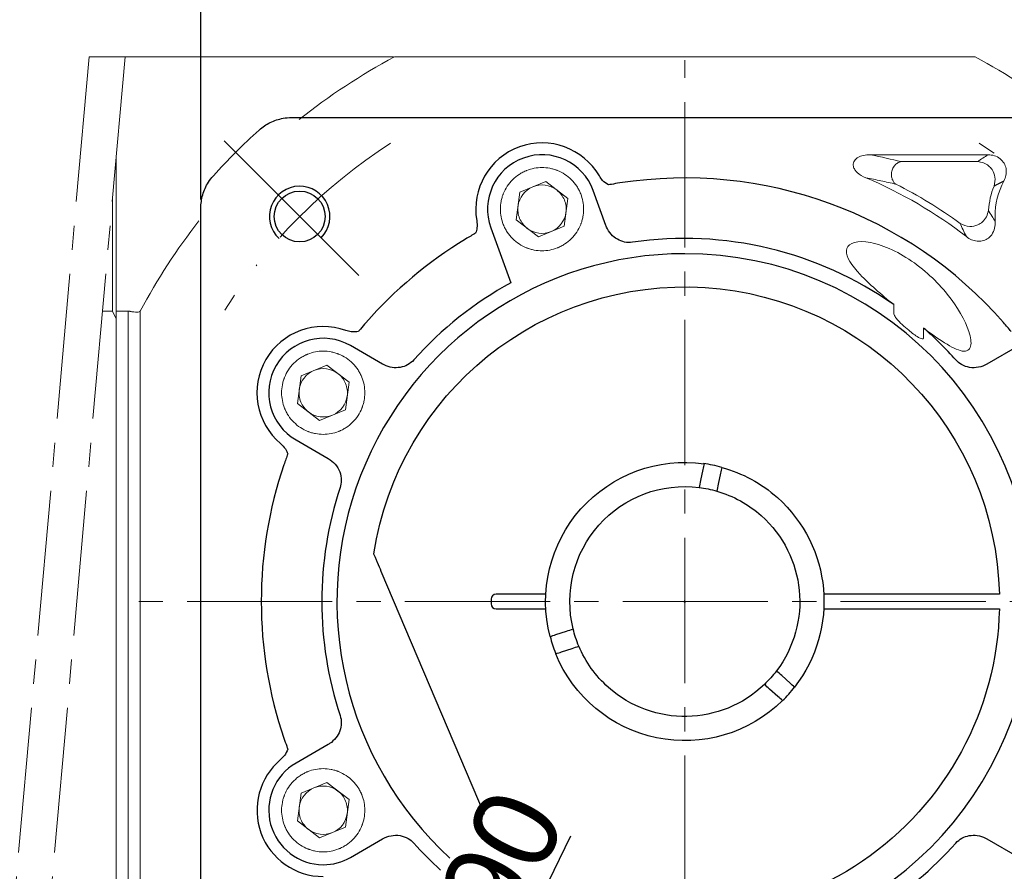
# Model space of a CAD drawing. Header units: millimetres. Extents: x 7856 to 8549, y -46 to 435.
# Tile 5 of 12: x 7926 to 8007, y 258 to 328. Entities that reach past the tile are written whole.
import ezdxf

# ---------------------------------------------------------------- set-up
doc = ezdxf.new("R2010")
doc.units = ezdxf.units.MM
doc.header["$PDSIZE"] = -5
doc.linetypes.add('ACAD_ISO10W100', pattern=[18, 12, -3, 0, -3])
doc.linetypes.add('点画线', pattern=[18, 12, -2, 2, -2])
doc.layers.get('0').update_dxf_attribs({"lineweight": 18})
doc.layers.get('Defpoints').update_dxf_attribs({"lineweight": 18})
for name, color, linetype, lineweight in [('7中心线层', 7, '点画线', 18), ('中心线层', 7, 'ACAD_ISO10W100', 0), ('尺寸线', 7, 'Continuous', 25), ('尺寸线层', 3, 'Continuous', 18), ('粗实线', 7, 'Continuous', 40)]:
    doc.layers.add(name, color=color, linetype=linetype, lineweight=lineweight)
doc.styles.add('工程字', font='txt')
doc.dimstyles.new('DIMSTYLE_17', dxfattribs={"dimtxt": 8, "dimasz": 12, "dimexe": 0.18, "dimexo": 0.0625, "dimgap": 0.09, "dimtad": 1, "dimtih": 1, "dimtoh": 1, "dimdec": 3, "dimdsep": 46, "dimtxsty": 'Standard', "dimblk": '_CAXARROW', "dimcen": 0.09, "dimdle": 24, "dimadec": 0, "dimazin": 0, "dimtfac": 0.7, "dimtdec": 3, "dimtofl": 0, "dimtmove": 0, "dimatfit": 3, "dimfxl": 1, "dimtolj": 1, "dimarcsym": 0})
doc.dimstyles.new('ISO-25', dxfattribs={"dimtxt": 7, "dimasz": 4, "dimexe": 1.25, "dimexo": 0.625, "dimtad": 1, "dimtxsty": '工程字', "dimcen": 2, "dimdle": 8, "dimadec": 0, "dimazin": 0, "dimtfac": 1, "dimtmove": 0, "dimatfit": 3, "dimfxl": 1, "dimarcsym": 0})

# ---------------------------------------------------------------- blocks, each defined once
blk = doc.blocks.new('*D41')
at = {"layer": 'Defpoints', "color": 0}
for p in [(8000.282, 320.854), (7960.897, 239.929)]:
    blk.add_point(p, dxfattribs=at)
at = {"layer": '尺寸线层', "color": 0, "lineweight": -2}
blk.add_line((7971.157, 261.01), (7962.648, 243.526), dxfattribs=at)
at = {"layer": '尺寸线层', "color": 0}
blk.add_solid([(7962.048, 243.817), (7963.247, 243.234), (7960.897, 239.929)], dxfattribs=at)
at = {"layer": '尺寸线层', "color": 0, "insert": (7964.069, 255.871), "char_height": 7, "attachment_point": 5, "rotation": 64.0489, "style": '工程字'}
blk.add_mtext('∅90', dxfattribs=at)
blk = doc.blocks.new('*D42')
at = {"layer": 'Defpoints', "color": 0}
for p in [(8018.655, 318.457), (8007.52, 307.322), (8036.115, 295.27), (7937.852, 280.391), (8025.328, 280.391)]:
    blk.add_point(p, dxfattribs=at)
at = {"layer": '尺寸线层', "color": 0, "lineweight": -2}
for p, q in [((8019.097, 318.899), (8022.121, 321.923)), ((8025.953, 280.391), (8039.324, 280.391))]:
    blk.add_line(p, q, dxfattribs=at)
blk.add_arc((7980.589, 280.391), 57.485, 3.98766, 41.01234, dxfattribs=at)
at = {"layer": '尺寸线层', "color": 0}
for points in [[(8024.453, 318.569), (8023.478, 317.659), (8021.237, 321.039)], [(8037.269, 284.366), (8038.601, 284.412), (8038.074, 280.391)]]:
    blk.add_solid(points, dxfattribs=at)
at = {"layer": '尺寸线层', "color": 0, "insert": (8037.509, 303.968), "char_height": 7, "attachment_point": 5, "rotation": 292.5, "style": '工程字'}
blk.add_mtext('45%%d', dxfattribs=at)
blk = doc.blocks.new('*D43')
at = {"layer": 'Defpoints', "color": 0}
for p in [(7937.852, 280.391), (8025.328, 280.391), (8007.52, 253.46), (8030.456, 251.601), (8018.655, 242.326)]:
    blk.add_point(p, dxfattribs=at)
at = {"layer": '尺寸线层', "color": 0, "lineweight": -2}
for p, q in [((8025.953, 280.391), (8039.421, 280.391)), ((8019.097, 241.884), (8022.19, 238.791))]:
    blk.add_line(p, q, dxfattribs=at)
blk.add_arc((7980.589, 280.391), 57.581, 318.98096, 356.01904, dxfattribs=at)
at = {"layer": '尺寸线层', "color": 0}
for points in [[(8038.698, 276.371), (8037.366, 276.417), (8038.171, 280.391)], [(8023.547, 243.055), (8024.522, 242.145), (8021.306, 239.675)]]:
    blk.add_solid(points, dxfattribs=at)
at = {"layer": '尺寸线层', "color": 0, "insert": (8029.977, 259.935), "char_height": 7, "attachment_point": 5, "rotation": 67.5, "style": '工程字'}
blk.add_mtext('45%%d', dxfattribs=at)
blk = doc.blocks.new('*D44')
at = {"layer": 'Defpoints', "color": 0}
for p in [(8020.589, 332.177), (7940.589, 312.984), (8020.589, 312.934)]:
    blk.add_point(p, dxfattribs=at)
at = {"layer": '尺寸线层', "color": 0, "lineweight": -2}
for p, q in [((7940.589, 313.609), (7940.589, 333.427)), ((8020.589, 313.559), (8020.589, 333.427)), ((7944.589, 332.177), (8016.589, 332.177))]:
    blk.add_line(p, q, dxfattribs=at)
at = {"layer": '尺寸线层', "color": 0}
for points in [[(7944.589, 332.844), (7944.589, 331.51), (7940.589, 332.177)], [(8016.589, 331.51), (8016.589, 332.844), (8020.589, 332.177)]]:
    blk.add_solid(points, dxfattribs=at)
at = {"layer": '尺寸线层', "color": 0, "insert": (7980.589, 336.302), "char_height": 7, "attachment_point": 5, "style": '工程字'}
blk.add_mtext('80', dxfattribs=at)
blk = doc.blocks.new('_CAXARROW')
blk.add_hatch(color=0).paths.add_polyline_path([(0, 0), (-1, 0.125), (-1, -0.125)], flags=0)
blk = doc.blocks.new('*D46')
at = {"layer": 'Defpoints', "color": 0}
for p in [(7944.784, 318.773), (8016.395, 242.01)]:
    blk.add_point(p, dxfattribs=at)
at = {"layer": '尺寸线层', "color": 0, "lineweight": -2}
for p, q in [((7980.499, 280.391), (7980.679, 280.391)), ((7980.589, 280.301), (7980.589, 280.481)), ((8030.657, 226.721), (8020.487, 237.622)), ((8050.741, 226.721), (8030.657, 226.721))]:
    blk.add_line(p, q, dxfattribs=at)
blk.add_arc((7980.589, 280.391), 52.49, 227.98914, 313.20733, dxfattribs=at)
at = {"layer": '尺寸线层', "color": 0, "lineweight": -2, "xscale": 6, "yscale": 6, "zscale": 6, "rotation": 133.0108458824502}
blk.add_blockref('_CAXARROW', (8016.395, 242.01), dxfattribs=at)
at = {"layer": '尺寸线层', "color": 0, "lineweight": 15, "insert": (8041.199, 231.221), "char_height": 7, "attachment_point": 5, "style": '工程字'}
blk.add_mtext('\\A1;∅105', dxfattribs=at)
blk = doc.blocks.new('_FILLED')
at = {"linetype": 'ByBlock'}
blk.add_hatch(color=0, dxfattribs=at).paths.add_polyline_path([(0, 0), (-1, 0.133), (-1, -0.133)], flags=0)

msp = doc.modelspace()

# ---------------------------------------------------------------- linework, layer by layer
at = {"color": 7, "linetype": 'Continuous', "lineweight": 15}
for p, q in [((7931.3657, 325.3915), (7956.1188, 325.3915)), ((7958.7949, 325.3915), (8002.3839, 325.3915)), ((7933.5894, 304.3915), (7933.5894, 317.0192)), ((7933.2894, 304.3915), (7933.2894, 313.6329)), ((7933.2894, 304.3915), (7932.4707, 304.3915)), ((7933.2894, 304.3915), (7933.5894, 303.7472)), ((7933.5894, 304.3915), (7934.5894, 304.3915)), ((7933.5894, 304.3915), (7933.5894, 256.3915)), ((7934.5894, 256.3915), (7934.5894, 304.3915)), ((7934.5894, 304.3915), (7934.7007, 304.3798)), ((7933.5894, 257.0358), (7933.5894, 303.7472)), ((7935.5894, 258.597), (7935.5894, 302.186))]:
    msp.add_line(p, q, dxfattribs=at)
for p, q in [((7953.6584, 307.3225), (7942.524, 318.4569)), ((7995.9434, 317.3047), (8005.6519, 317.3047)), ((7998.4747, 316.7437), (8004.7727, 316.7437)), ((7966.9588, 314.2184), (7969.0932, 315.1002)), ((7969.0932, 315.1002), (7970.9241, 313.6927)), ((7966.6553, 311.929), (7966.9588, 314.2184)), ((7970.9241, 313.6927), (7970.6206, 311.4033)), ((7968.4862, 310.5215), (7966.6553, 311.929)), ((7970.6206, 311.4033), (7968.4862, 310.5215)), ((7997.8555, 304.9248), (7997.8555, 304.2117)), ((8000.3233, 302.2109), (8000.3233, 302.9874)), ((7948.8806, 299.049), (7951.015, 299.9308)), ((7951.015, 299.9308), (7952.8459, 298.5233)), ((7948.5771, 296.7596), (7948.8806, 299.049)), ((7952.8459, 298.5233), (7952.5424, 296.2339)), ((7950.408, 295.3521), (7948.5771, 296.7596)), ((7952.5424, 296.2339), (7950.408, 295.3521)), ((7948.8806, 264.549), (7951.015, 265.4308)), ((7951.015, 265.4308), (7952.8459, 264.0233)), ((7948.5771, 262.2596), (7948.8806, 264.549)), ((7952.8459, 264.0233), (7952.5424, 261.7339)), ((7950.408, 260.8521), (7948.5771, 262.2596)), ((7952.5424, 261.7339), (7950.408, 260.8521))]:
    msp.add_line(p, q)
for start, end in [(118.072487, 128.650883), (51.928423, 61.927513), (141.928423, 151.927513)]:
    msp.add_arc((7980.5894, 280.3915), 51, start, end, dxfattribs=at)
for centre, radius, start, end in [((7980.5894, 280.3915), 38.0868, 52.341138, 66.860567), ((7980.5894, 280.3915), 38.6478, 53.94138, 63.174226), ((8012.4092, 312.2113), 6.1868, 151.846544, 180), ((7968.7897, 312.8109), 2, 112.448281, 172.448281), ((7968.7897, 312.8109), 2, 52.448281, 112.448281), ((7968.7897, 312.8109), 2, 22.448281, 52.448281), ((8012.4092, 312.2113), 6.7478, 158.194532, 175.69206), ((7968.7897, 312.8109), 2, 352.448281, 22.448281), ((7968.7897, 312.8109), 2, 172.448281, 202.448281), ((7968.7897, 312.8109), 2, 202.448281, 232.448281), ((8012.4092, 312.2113), 6.1868, 180, 183.728975), ((7968.7897, 312.8109), 2, 232.448281, 292.448281), ((7950.7115, 297.6415), 2, 112.448281, 172.448281), ((7950.7115, 297.6415), 2, 52.448281, 112.448281), ((7950.7115, 297.6415), 2, 22.448281, 52.448281), ((7950.7115, 297.6415), 2, 172.448281, 202.448281), ((7950.7115, 297.6415), 2, 352.448281, 22.448281), ((7950.7115, 297.6415), 2, 202.448281, 232.448281), ((7950.7115, 297.6415), 2, 232.448281, 292.448281), ((7950.7115, 263.1415), 2, 112.448281, 172.448281), ((7950.7115, 263.1415), 2, 52.448281, 112.448281), ((7950.7115, 263.1415), 2, 22.448281, 52.448281), ((7950.7115, 263.1415), 2, 352.448281, 22.448281), ((7950.7115, 263.1415), 2, 172.448281, 202.448281), ((7950.7115, 263.1415), 2, 202.448281, 232.448281), ((7950.7115, 263.1415), 2, 232.448281, 292.448281)]:
    msp.add_arc(centre, radius, start, end)
at = {"extrusion": (0, 0, -1)}
for centre in [(-7968.7897, 312.8109), (-7950.7115, 297.6415), (-7950.7115, 263.1415)]:
    msp.add_arc(centre, 2, 187.551719, 247.551719, dxfattribs=at)
at = {"color": 7, "linetype": 'Continuous', "lineweight": 15}
for points, knots in [([(7956.1188, 325.3915), (7956.1826, 325.3915), (7956.2901, 325.3915), (7956.4292, 325.3915), (7956.483, 325.3915), (7956.509, 325.3915)], [0, 0, 0, 0, 0.4304861, 0.7258151, 1, 1, 1, 1]), ([(7956.5894, 325.3915), (7956.5895, 325.3915), (7956.5903, 325.3915), (7956.6202, 325.3915), (7956.7511, 325.3915), (7957.0711, 325.3915), (7957.7652, 325.3915), (7958.3899, 325.3915), (7958.7949, 325.3915)], [0, 0, 0, 0, 0.0073416, 0.0704811, 0.1526744, 0.283741, 0.5356457, 1, 1, 1, 1]), ([(8002.3839, 325.3915), (8002.4181, 325.3915), (8002.7979, 325.3915), (8003.4434, 325.3915), (8004.1172, 325.3915), (8004.4423, 325.3915), (8004.559, 325.3915), (8004.5886, 325.3915), (8004.5893, 325.3915), (8004.5894, 325.3915)], [0, 0, 0, 0, 0.0394069, 0.437675, 0.7449477, 0.8487724, 0.9294178, 0.9930048, 1, 1, 1, 1]), ([(7934.7007, 304.3798), (7934.7186, 304.3761), (7934.8401, 304.3511), (7935.0623, 304.3163), (7935.3237, 304.3009), (7935.517, 304.32), (7935.5611, 304.3599), (7935.5832, 304.3798)], [0, 0, 0, 0, 0.0409292, 0.2773411, 0.5145403, 0.7574058, 1, 1, 1, 1]), ([(7935.5894, 302.186), (7935.5894, 302.3885), (7935.5894, 302.7942), (7935.5894, 303.4466), (7935.5894, 303.9969), (7935.5894, 304.306), (7935.5894, 304.3843), (7935.5894, 304.3896), (7935.5894, 304.3915)], [0, 0, 0, 0, 0.2329781, 0.4666176, 0.7659081, 0.8982677, 0.964059, 1, 1, 1, 1]), ([(7935.5894, 256.3915), (7935.5894, 256.3916), (7935.5894, 256.3924), (7935.5894, 256.423), (7935.5894, 256.5404), (7935.5894, 256.8245), (7935.5894, 257.494), (7935.5894, 258.1459), (7935.5894, 258.5789), (7935.5894, 258.597)], [0, 0, 0, 0, 0.0079598, 0.0710466, 0.1534864, 0.2550953, 0.5008437, 0.9791986, 1, 1, 1, 1])]:
    msp.add_open_spline(points, degree=3, knots=knots, dxfattribs=at)
for points, knots in [([(7995.5564, 315.4144), (7995.2925, 315.5144), (7995.0356, 315.6567), (7994.8296, 315.8524), (7994.7594, 315.919), (7994.6947, 315.9928), (7994.5869, 316.1557), (7994.5429, 316.2473), (7994.5046, 316.4078), (7994.4985, 316.4756), (7994.51, 316.6082), (7994.5279, 316.6745), (7994.5821, 316.7924), (7994.6178, 316.846), (7994.7238, 316.9682), (7994.8032, 317.0304), (7995.0234, 317.1622), (7995.1757, 317.2165), (7995.5298, 317.2979), (7995.7383, 317.313), (7995.9434, 317.3047)], [0, 0, 0, 0, 0.253437, 0.253437, 0.253437, 0.3382045, 0.3382045, 0.4241681, 0.4241681, 0.4812566, 0.4812566, 0.5386323, 0.5386323, 0.592931, 0.592931, 0.6786986, 0.6786986, 0.8179353, 0.8179353, 1, 1, 1, 1]), ([(8004.7727, 316.7437), (8004.9439, 316.7213), (8005.2764, 316.6779), (8005.6916, 316.4204), (8006.0422, 316.0324), (8006.2915, 315.4369), (8006.1958, 314.9694), (8006.1442, 314.7178)], [0, 0, 0, 0, 0.1824358, 0.3544747, 0.5020211, 0.7319919, 1, 1, 1, 1]), ([(8005.6519, 317.3047), (8005.8282, 317.3078), (8006.0077, 317.2826), (8006.3445, 317.1741), (8006.5066, 317.0884), (8006.7729, 316.8743), (8006.8844, 316.7464), (8007.0457, 316.4732), (8007.1015, 316.3261), (8007.1614, 316.0269), (8007.1665, 315.871), (8007.1294, 315.5602), (8007.084, 315.4021), (8006.9983, 315.2132), (8006.9772, 315.1713), (8006.9544, 315.1305)], [0, 0, 0, 0, 0.171671, 0.171671, 0.3442766, 0.3442766, 0.5036019, 0.5036019, 0.6516909, 0.6516909, 0.7990163, 0.7990163, 0.9550014, 0.9550014, 1, 1, 1, 1]), ([(7968.7897, 309.372), (7968.5711, 309.372), (7968.249, 309.4022), (7967.8831, 309.4902), (7967.7027, 309.5474), (7967.6131, 309.5793), (7967.5748, 309.5937), (7967.5493, 309.6035), (7967.5377, 309.608), (7967.0827, 309.788), (7966.6936, 310.0438), (7966.1903, 310.5469), (7965.9687, 310.8185), (7965.7629, 311.1701), (7965.6732, 311.3547), (7965.6316, 311.4491), (7965.6145, 311.4901), (7965.6033, 311.5175), (7965.5973, 311.5324), (7965.4314, 311.9513), (7965.3509, 312.3739), (7965.3508, 313.0294), (7965.3809, 313.3514), (7965.469, 313.7174), (7965.5262, 313.8979), (7965.5582, 313.9875), (7965.5725, 314.0258), (7965.5823, 314.0513), (7965.5868, 314.0629), (7965.7669, 314.5179), (7966.0226, 314.907), (7966.5258, 315.4103), (7966.7973, 315.6319), (7967.1489, 315.8376), (7967.3335, 315.9274), (7967.428, 315.9689), (7967.4689, 315.986), (7967.4963, 315.9973), (7967.5112, 316.0033), (7967.9301, 316.1692), (7968.3528, 316.2497), (7968.7897, 316.2498)], [0, 0, 0, 0, 0.0625, 0.09375, 0.109375, 0.1171875, 0.1210938, 0.1210938, 0.125, 0.125, 0.25, 0.25, 0.3125, 0.34375, 0.359375, 0.3671875, 0.3710938, 0.3710938, 0.375, 0.375, 0.5, 0.5, 0.5625, 0.59375, 0.609375, 0.6171875, 0.6210938, 0.6210938, 0.625, 0.625, 0.75, 0.75, 0.8125, 0.84375, 0.859375, 0.8671875, 0.8710938, 0.8710938, 0.875, 0.875, 1, 1, 1, 1]), ([(7968.7897, 316.2498), (7969.0082, 316.2498), (7969.3303, 316.2196), (7969.6962, 316.1316), (7969.8767, 316.0744), (7969.9663, 316.0424), (7970.0046, 316.028), (7970.0301, 316.0183), (7970.0417, 316.0138), (7970.4967, 315.8337), (7970.8858, 315.578), (7971.3891, 315.0748), (7971.6107, 314.8033), (7971.8165, 314.4516), (7971.9062, 314.2671), (7971.9478, 314.1726), (7971.9649, 314.1317), (7971.9761, 314.1043), (7971.9821, 314.0894), (7972.148, 313.6705), (7972.2285, 313.2478), (7972.2286, 312.5924), (7972.1985, 312.2703), (7972.1104, 311.9044), (7972.0532, 311.7239), (7972.0213, 311.6343), (7972.0069, 311.596), (7971.9971, 311.5705), (7971.9926, 311.5588), (7971.8126, 311.1039), (7971.5568, 310.7148), (7971.0536, 310.2115), (7970.7821, 309.9899), (7970.4305, 309.7841), (7970.2459, 309.6944), (7970.1514, 309.6528), (7970.1105, 309.6357), (7970.0831, 309.6245), (7970.0682, 309.6185), (7969.6491, 309.4525), (7969.2272, 309.372), (7968.7897, 309.372)], [0, 0, 0, 0, 0.0625, 0.09375, 0.109375, 0.1171875, 0.1210938, 0.1210938, 0.125, 0.125, 0.25, 0.25, 0.3125, 0.34375, 0.359375, 0.3671875, 0.3710937, 0.3710937, 0.375, 0.375, 0.5, 0.5, 0.5625, 0.59375, 0.609375, 0.6171875, 0.6210937, 0.6210937, 0.625, 0.625, 0.75, 0.75, 0.8125, 0.84375, 0.859375, 0.8671875, 0.8710937, 0.8710937, 0.875, 0.875, 1, 1, 1, 1]), ([(7998.0303, 314.8801), (7997.6234, 314.9731), (7996.828, 315.155), (7995.9736, 315.3292), (7995.5564, 315.4143)], [0, 0, 0, 0, 0.5115958, 1, 1, 1, 1]), ([(8005.6805, 312.7182), (8005.6385, 312.5326), (8005.5573, 312.174), (8005.2185, 311.7639), (8004.7523, 311.4573), (8004.069, 311.3022), (8003.5971, 311.517), (8003.338, 311.6349)], [0, 0, 0, 0, 0.1859339, 0.3592337, 0.501522, 0.7262242, 1, 1, 1, 1]), ([(8006.2354, 311.8089), (8006.2523, 311.6169), (8006.2393, 311.4191), (8006.1464, 311.0427), (8006.0638, 310.8582), (8005.8483, 310.5647), (8005.72, 310.4447), (8005.4506, 310.2791), (8005.31, 310.2234), (8005.0265, 310.1632), (8004.8802, 310.1563), (8004.5845, 310.1859), (8004.4321, 310.2259), (8004.1352, 310.3497), (8003.9891, 310.4383), (8003.8589, 310.5434)], [0, 0, 0, 0, 0.1659682, 0.1659682, 0.3334758, 0.3334758, 0.4783968, 0.4783968, 0.6034548, 0.6034548, 0.7251956, 0.7251956, 0.8567329, 0.8567329, 1, 1, 1, 1]), ([(7997.8555, 304.9248), (7996.7927, 305.793), (7995.8119, 306.6378), (7994.3713, 308.1663), (7993.9088, 308.8708), (7993.9731, 309.906), (7994.5489, 310.2247), (7996.5643, 310.0076), (7997.9134, 309.4555), (7999.0894, 308.6866)], [0, 0, 0, 0, 0.25, 0.25, 0.5, 0.5, 0.75, 0.75, 1, 1, 1, 1]), ([(7999.0894, 308.6866), (8000.3656, 307.8522), (8001.4403, 306.8227), (8003.1226, 304.7297), (8003.7525, 303.6426), (8004.216, 302.2199), (8004.284, 301.7853), (8004.134, 301.1791), (8003.8958, 301.0248), (8003.1212, 301.1582), (8002.6067, 301.4234), (8001.4994, 302.121), (8000.9204, 302.5393), (8000.3233, 302.9874)], [0, 0, 0, 0, 0.25, 0.25, 0.5, 0.5, 0.625, 0.625, 0.75, 0.75, 0.875, 0.875, 1, 1, 1, 1]), ([(7997.8555, 304.2117), (7997.8555, 304.1705), (7997.8677, 304.1296), (7997.9248, 303.9841), (7997.9925, 303.888), (7998.3525, 303.4228), (7998.7215, 303.109), (7999.0894, 302.8053)], [0, 0, 0, 0, 0.0644154, 0.0644154, 0.2462897, 0.2462897, 1, 1, 1, 1]), ([(7999.0894, 302.8053), (7999.3475, 302.5923), (7999.6107, 302.379), (7999.9448, 302.1881), (7999.9921, 302.1632), (8000.0899, 302.1208), (8000.1413, 302.1019), (8000.2098, 302.0958), (8000.2258, 302.0958), (8000.2526, 302.1003), (8000.2639, 302.1038), (8000.2824, 302.1136), (8000.2901, 302.1194), (8000.3029, 302.1333), (8000.3081, 302.1415), (8000.3175, 302.1622), (8000.3206, 302.1754), (8000.3229, 302.196), (8000.3233, 302.2035), (8000.3233, 302.2109)], [0, 0, 0, 0, 0.65737, 0.65737, 0.7624419, 0.7624419, 0.8687912, 0.8687912, 0.9000149, 0.9000149, 0.9228448, 0.9228448, 0.9413874, 0.9413874, 0.9599255, 0.9599255, 0.9857008, 0.9857008, 1, 1, 1, 1]), ([(7950.7115, 294.2026), (7950.493, 294.2026), (7950.1708, 294.2328), (7949.8049, 294.3208), (7949.6245, 294.378), (7949.5349, 294.4099), (7949.4966, 294.4243), (7949.4711, 294.4341), (7949.4595, 294.4386), (7949.0045, 294.6186), (7948.6154, 294.8744), (7948.1121, 295.3776), (7947.8905, 295.6491), (7947.6848, 296.0007), (7947.595, 296.1853), (7947.5535, 296.2797), (7947.5364, 296.3207), (7947.5251, 296.3481), (7947.5191, 296.363), (7947.3532, 296.7819), (7947.2727, 297.2045), (7947.2726, 297.86), (7947.3028, 298.182), (7947.3908, 298.548), (7947.448, 298.7285), (7947.48, 298.8181), (7947.4944, 298.8564), (7947.5041, 298.8819), (7947.5086, 298.8935), (7947.6887, 299.3485), (7947.9444, 299.7376), (7948.4476, 300.2409), (7948.7191, 300.4625), (7949.0708, 300.6683), (7949.2553, 300.758), (7949.3498, 300.7995), (7949.3907, 300.8167), (7949.4181, 300.8279), (7949.433, 300.8339), (7949.8519, 300.9998), (7950.2746, 301.0803), (7950.7115, 301.0804)], [0, 0, 0, 0, 0.0625, 0.09375, 0.109375, 0.1171875, 0.1210938, 0.1210938, 0.125, 0.125, 0.25, 0.25, 0.3125, 0.34375, 0.359375, 0.3671875, 0.3710937, 0.3710937, 0.375, 0.375, 0.5, 0.5, 0.5625, 0.59375, 0.609375, 0.6171875, 0.6210938, 0.6210938, 0.625, 0.625, 0.75, 0.75, 0.8125, 0.84375, 0.859375, 0.8671875, 0.8710938, 0.8710938, 0.875, 0.875, 1, 1, 1, 1]), ([(7950.7115, 301.0804), (7950.93, 301.0804), (7951.2521, 301.0502), (7951.618, 300.9622), (7951.7985, 300.905), (7951.8881, 300.873), (7951.9264, 300.8587), (7951.9519, 300.8489), (7951.9636, 300.8444), (7952.4185, 300.6643), (7952.8076, 300.4086), (7953.3109, 299.9054), (7953.5325, 299.6339), (7953.7383, 299.2822), (7953.828, 299.0977), (7953.8696, 299.0032), (7953.8867, 298.9623), (7953.8979, 298.9349), (7953.9039, 298.92), (7954.0698, 298.5011), (7954.1503, 298.0784), (7954.1504, 297.423), (7954.1203, 297.1009), (7954.0322, 296.735), (7953.975, 296.5545), (7953.9431, 296.4649), (7953.9287, 296.4266), (7953.9189, 296.4011), (7953.9144, 296.3894), (7953.7344, 295.9345), (7953.4786, 295.5454), (7952.9755, 295.0421), (7952.7039, 294.8205), (7952.3523, 294.6147), (7952.1677, 294.525), (7952.0733, 294.4834), (7952.0323, 294.4663), (7952.0049, 294.4551), (7951.9901, 294.4491), (7951.5709, 294.2831), (7951.149, 294.2026), (7950.7115, 294.2026)], [0, 0, 0, 0, 0.0625, 0.09375, 0.109375, 0.1171875, 0.1210937, 0.1210937, 0.125, 0.125, 0.25, 0.25, 0.3125, 0.34375, 0.359375, 0.3671875, 0.3710938, 0.3710938, 0.375, 0.375, 0.5, 0.5, 0.5625, 0.59375, 0.609375, 0.6171875, 0.6210938, 0.6210938, 0.625, 0.625, 0.75, 0.75, 0.8125, 0.84375, 0.859375, 0.8671875, 0.8710938, 0.8710938, 0.875, 0.875, 1, 1, 1, 1]), ([(7950.7115, 259.7026), (7950.493, 259.7026), (7950.1708, 259.7328), (7949.8049, 259.8208), (7949.6245, 259.878), (7949.5349, 259.9099), (7949.4966, 259.9243), (7949.4711, 259.9341), (7949.4595, 259.9386), (7949.0045, 260.1186), (7948.6154, 260.3744), (7948.1121, 260.8776), (7947.8905, 261.1491), (7947.6848, 261.5007), (7947.595, 261.6853), (7947.5535, 261.7797), (7947.5364, 261.8207), (7947.5251, 261.8481), (7947.5191, 261.863), (7947.3532, 262.2819), (7947.2727, 262.7045), (7947.2726, 263.36), (7947.3028, 263.682), (7947.3908, 264.048), (7947.448, 264.2285), (7947.48, 264.3181), (7947.4944, 264.3564), (7947.5041, 264.3819), (7947.5086, 264.3935), (7947.6887, 264.8485), (7947.9444, 265.2376), (7948.4476, 265.7409), (7948.7191, 265.9625), (7949.0708, 266.1683), (7949.2553, 266.258), (7949.3498, 266.2995), (7949.3907, 266.3167), (7949.4181, 266.3279), (7949.433, 266.3339), (7949.8519, 266.4998), (7950.2746, 266.5803), (7950.7115, 266.5804)], [0, 0, 0, 0, 0.0625, 0.09375, 0.109375, 0.1171875, 0.1210938, 0.1210938, 0.125, 0.125, 0.25, 0.25, 0.3125, 0.34375, 0.359375, 0.3671875, 0.3710938, 0.3710938, 0.375, 0.375, 0.5, 0.5, 0.5625, 0.59375, 0.609375, 0.6171875, 0.6210937, 0.6210937, 0.625, 0.625, 0.75, 0.75, 0.8125, 0.84375, 0.859375, 0.8671875, 0.8710937, 0.8710937, 0.875, 0.875, 1, 1, 1, 1]), ([(7950.7115, 266.5804), (7950.93, 266.5804), (7951.2521, 266.5502), (7951.618, 266.4622), (7951.7985, 266.405), (7951.8881, 266.373), (7951.9264, 266.3587), (7951.9519, 266.3489), (7951.9636, 266.3444), (7952.4185, 266.1643), (7952.8076, 265.9086), (7953.3109, 265.4054), (7953.5325, 265.1339), (7953.7383, 264.7822), (7953.828, 264.5977), (7953.8696, 264.5032), (7953.8867, 264.4623), (7953.8979, 264.4349), (7953.9039, 264.42), (7954.0698, 264.0011), (7954.1503, 263.5784), (7954.1504, 262.923), (7954.1203, 262.6009), (7954.0322, 262.235), (7953.975, 262.0545), (7953.9431, 261.9649), (7953.9287, 261.9266), (7953.9189, 261.9011), (7953.9144, 261.8894), (7953.7344, 261.4345), (7953.4786, 261.0454), (7952.9755, 260.5421), (7952.7039, 260.3205), (7952.3523, 260.1147), (7952.1677, 260.025), (7952.0733, 259.9834), (7952.0323, 259.9663), (7952.0049, 259.9551), (7951.9901, 259.9491), (7951.5709, 259.7831), (7951.149, 259.7026), (7950.7115, 259.7026)], [0, 0, 0, 0, 0.0625, 0.09375, 0.109375, 0.1171875, 0.1210937, 0.1210937, 0.125, 0.125, 0.25, 0.25, 0.3125, 0.34375, 0.359375, 0.3671875, 0.3710938, 0.3710938, 0.375, 0.375, 0.5, 0.5, 0.5625, 0.59375, 0.609375, 0.6171875, 0.6210937, 0.6210937, 0.625, 0.625, 0.75, 0.75, 0.8125, 0.84375, 0.859375, 0.8671875, 0.8710938, 0.8710938, 0.875, 0.875, 1, 1, 1, 1])]:
    msp.add_open_spline(points, degree=3, knots=knots)
for points in [[(7998.4747, 316.7437), (7997.672, 316.9351), (7996.8329, 317.1227), (7995.9434, 317.3047)], [(8004.7727, 316.7437), (8005.0658, 316.9421), (8005.3589, 317.1291), (8005.6519, 317.3047)], [(8005.9814, 312.2113), (8005.8752, 312.3843), (8005.7756, 312.5527), (8005.6805, 312.7182)], [(8003.338, 311.6349), (8003.4905, 311.2906), (8003.6593, 310.9312), (8003.8589, 310.5434)], [(8006.2354, 311.8089), (8006.1464, 311.9462), (8006.062, 312.0801), (8005.9814, 312.2113)]]:
    msp.add_open_spline(points, degree=3)
for points, weights, degree in [([(7998.0303, 314.8801), (7995.776, 316.4025), (7998.4747, 316.7437)], [1, 0.286948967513, 1], 2), ([(8006.1442, 314.7178), (8006.4028, 314.8592), (8006.6716, 314.997), (8006.9544, 315.1305)], [0.999999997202, 0.999999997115, 0.99999999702, 0.999999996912], 3)]:
    msp.add_rational_spline(points, weights, degree=degree)
at = {"layer": '7中心线层'}
for p, q in [((7931.3657, 325.3915), (7923.3924, 235.3915)), ((7934.3311, 325.3915), (7926.3578, 235.3915)), ((7980.5894, 237.6543), (7980.5894, 325.1303)), ((8023.461, 280.3915), (7933.9085, 280.3915))]:
    msp.add_line(p, q, dxfattribs=at)
at = {"layer": '中心线层'}
for start, end in [(122.715563, 147.654896), (32.345104, 57.284437)]:
    msp.add_arc((7980.5894, 280.3915), 45, start, end, dxfattribs=at)
at = {"layer": '尺寸线'}
msp.add_arc((7948.7627, 312.2113), 2.5, 315.093566, 227.009856, dxfattribs=at)
at = {"layer": '粗实线', "linetype": 'Continuous', "lineweight": 30}
for p, q in [((7948.0928, 320.3813), (8013.086, 320.3813)), ((7974.0675, 311.4672), (7973.0183, 314.35)), ((7940.5996, 248.74), (7940.5996, 312.8881)), ((7964.5611, 311.2718), (7966.2163, 306.7242)), ((7955.6183, 300.0047), (7952.9615, 301.5386)), ((8008.2173, 301.5386), (8005.5605, 300.0047)), ((7948.4615, 293.7444), (7951.1183, 292.2105)), ((7982.0764, 291.2905), (7981.8892, 290.3847)), ((7983.5453, 290.9869), (7983.3581, 290.081)), ((7964.0317, 262.7918), (7955.5111, 282.8651)), ((7968.1038, 280.9915), (7964.9894, 280.9915)), ((8005.7823, 280.9915), (7993.075, 280.9915)), ((7964.5894, 280.5915), (7964.5894, 280.1915)), ((7964.9894, 279.7915), (7968.1038, 279.7915)), ((7993.075, 279.7915), (8005.7823, 279.7915)), ((7969.9356, 277.6537), (7970.8137, 277.9445)), ((7970.4071, 276.2297), (7971.2852, 276.5205)), ((7989.2847, 273.6542), (7988.5939, 274.2693)), ((7988.2873, 272.5339), (7987.5964, 273.1489)), ((7951.1183, 268.5725), (7948.4615, 267.0386)), ((7952.9615, 259.2444), (7955.6183, 260.7782)), ((8005.5605, 260.7782), (8008.2173, 259.2444))]:
    msp.add_line(p, q, dxfattribs=at)
msp.add_circle((7948.7661, 312.2078), 2.1, dxfattribs=at)
at = {"layer": '粗实线', "linetype": 'Continuous', "lineweight": 30, "extrusion": (0, 0, -1)}
for radius, start, end in [(52.4898, 42.07908, 47.92092), (26, 8.712245, 178.677672), (11.5, 345.417992, 97.939321), (11.5, 105.417992, 131.678656), (9.5, 346.206719, 97.150593), (9.5, 106.206719, 131.678656), (11.5, 131.678656, 217.939321), (9.5, 131.678656, 217.150593), (26, 181.322328, 289.970247), (9.5, 311.678656, 337.150593), (11.5, 225.417992, 337.939321), (9.5, 226.206719, 311.678656)]:
    msp.add_arc((-7980.5894, 280.3915), radius, start, end, dxfattribs=at)
at = {"layer": '粗实线', "linetype": 'Continuous', "lineweight": 30}
for centre, radius, start, end in [((7968.7897, 312.8109), 5.4748, 30.077371, 189.922604), ((7968.7897, 312.8109), 4.5, 20, 200), ((7980.5894, 280.3915), 35, 41.173902, 98.827649), ((7980.5894, 280.3915), 35, 121.173902, 138.827649), ((7980.5894, 280.3915), 30, 54.862768, 98.295279), ((7980.5894, 280.3915), 28.7414, 90, 227.532764), ((7980.5894, 280.3915), 28.7414, 270, 90), ((7980.5894, 280.3915), 30, 118.626927, 138.29528), ((7950.7115, 297.6415), 5.4748, 70.077371, 229.922626), ((7980.5894, 280.3915), 30, 41.704723, 48.867958), ((7950.7115, 297.6415), 4.5, 60, 240), ((7980.5894, 280.3915), 35, 161.173902, 198.827649), ((7980.5894, 280.3915), 11.5, 74.583042, 82.326871), ((7980.5894, 280.3915), 30, 161.704723, 198.295279), ((7964.9894, 280.5915), 0.4, 90, 180), ((7964.9894, 280.1915), 0.4, 180, 270), ((7980.5894, 280.3915), 11.5, 194.58469, 201.730331), ((7980.5894, 280.3915), 11.5, 314.581389, 322.058752), ((7950.7115, 263.1415), 5.4748, 130.077376, 270), ((7950.7115, 263.1415), 4.5, 120, 270), ((7980.5894, 280.3915), 30, 221.704723, 227.706623), ((7980.5894, 280.3915), 30, 301.704723, 318.295279), ((7950.7115, 263.1415), 4.5, 270, 300)]:
    msp.add_arc(centre, radius, start, end, dxfattribs=at)
for points, knots in [([(7945.4131, 319.3505), (7945.6888, 319.5995), (7946.0026, 319.8117), (7946.6702, 320.1381), (7947.0304, 320.2554), (7947.6258, 320.3607), (7947.8597, 320.3813), (7948.0928, 320.3813)], [0, 0, 0, 0, 0.3811514, 0.3811514, 0.762304, 0.762304, 1, 1, 1, 1]), ([(7940.5996, 312.8881), (7940.5996, 313.2634), (7940.6535, 313.6424), (7940.8628, 314.3633), (7941.0202, 314.7123), (7941.3419, 315.2197), (7941.4793, 315.4005), (7941.6304, 315.5678)], [0, 0, 0, 0, 0.3850819, 0.3850819, 0.7701649, 0.7701649, 1, 1, 1, 1]), ([(7974.2738, 314.817), (7974.0999, 314.9152), (7973.9391, 315.0411), (7973.697, 315.2978), (7973.6042, 315.4222), (7973.5274, 315.5547)], [0, 0, 0, 0, 0.5671458, 0.5671458, 1, 1, 1, 1]), ([(7975.2182, 314.9769), (7974.9783, 314.9396), (7974.7467, 314.9011), (7974.4437, 314.8478), (7974.3579, 314.8324), (7974.2738, 314.817)], [0, 0, 0, 0, 0.7129175, 0.7129175, 1, 1, 1, 1]), ([(7963.3968, 311.8675), (7963.431, 311.6707), (7963.4355, 311.4665), (7963.3903, 311.1166), (7963.3529, 310.9659), (7963.2992, 310.8225)], [0, 0, 0, 0, 0.5671394, 0.5671394, 1, 1, 1, 1]), ([(7976.2612, 310.0776), (7976.0487, 310.0466), (7975.8279, 310.0529), (7975.4071, 310.1368), (7975.2014, 310.2153), (7974.8241, 310.433), (7974.6487, 310.5767), (7974.3442, 310.9164), (7974.2145, 311.1196), (7974.1014, 311.3785), (7974.0838, 311.4226), (7974.0675, 311.4672)], [0, 0, 0, 0, 0.2304234, 0.2304234, 0.4603724, 0.4603724, 0.6975261, 0.6975261, 0.9497031, 0.9497031, 1, 1, 1, 1]), ([(7953.6231, 302.7033), (7953.4267, 302.6668), (7953.2226, 302.6599), (7952.8721, 302.7009), (7952.7211, 302.7366), (7952.5771, 302.7887)], [0, 0, 0, 0, 0.5671458, 0.5671458, 1, 1, 1, 1]), ([(7954.2438, 303.4329), (7954.0839, 303.2501), (7953.9313, 303.0718), (7953.7334, 302.8361), (7953.6776, 302.7692), (7953.6231, 302.7033)], [0, 0, 0, 0, 0.7129175, 0.7129175, 1, 1, 1, 1]), ([(7958.1919, 300.3502), (7958.0491, 300.19), (7957.8759, 300.0528), (7957.4996, 299.8466), (7957.2916, 299.7746), (7956.8626, 299.6987), (7956.6359, 299.6961), (7956.1842, 299.7606), (7955.9543, 299.8329), (7955.7012, 299.9586), (7955.6594, 299.981), (7955.6183, 300.0047)], [0, 0, 0, 0, 0.2304234, 0.2304234, 0.4603724, 0.4603724, 0.6975261, 0.6975261, 0.9497031, 0.9497031, 1, 1, 1, 1]), ([(8005.5605, 300.0047), (8005.3459, 299.8808), (8005.1075, 299.7911), (8004.6203, 299.6977), (8004.3644, 299.693), (8003.8855, 299.7724), (8003.6545, 299.8541), (8003.2774, 300.0732), (8003.1192, 300.2018), (8002.9869, 300.3502)], [0, 0, 0, 0, 0.2658731, 0.2658731, 0.5324706, 0.5324706, 0.7873187, 0.7873187, 1, 1, 1, 1]), ([(7947.1867, 293.4523), (7947.3394, 293.3236), (7947.4741, 293.1701), (7947.6645, 292.8729), (7947.7326, 292.7335), (7947.7836, 292.5891)], [0, 0, 0, 0, 0.5671393, 0.5671393, 1, 1, 1, 1]), ([(7951.1183, 292.2105), (7951.3329, 292.0866), (7951.5298, 291.925), (7951.8543, 291.5498), (7951.9863, 291.3305), (7952.157, 290.876), (7952.2017, 290.6351), (7952.2006, 290.199), (7952.1683, 289.9977), (7952.1059, 289.8089)], [0, 0, 0, 0, 0.2658731, 0.2658731, 0.5324706, 0.5324706, 0.7873187, 0.7873187, 1, 1, 1, 1]), ([(7955.5111, 282.8651), (7955.406, 283.1126), (7955.2996, 283.3634), (7955.1574, 283.6985), (7955.1168, 283.7939), (7955.0396, 283.9758), (7955.0023, 284.0638), (7954.9519, 284.1824), (7954.9351, 284.222), (7954.908, 284.2858), (7954.8976, 284.3105), (7954.8928, 284.3216), (7954.891, 284.3259), (7954.8892, 284.3301)], [0, 0, 0, 0, 0.4198268, 0.4198268, 0.5894369, 0.5894369, 0.7605051, 0.7605051, 0.8580424, 0.8580424, 0.9571349, 0.9571349, 1, 1, 1, 1]), ([(7969.1074, 280.9915), (7969.1028, 280.9915), (7969.0858, 280.9915), (7969.0117, 280.9915), (7968.956, 280.9915), (7968.8163, 280.9915), (7968.7304, 280.9915), (7968.5406, 280.9915), (7968.434, 280.9915), (7968.2525, 280.9915), (7968.1779, 280.9915), (7968.1038, 280.9915)], [0, 0, 0, 0, 0.2145951, 0.2145951, 0.4291815, 0.4291815, 0.643905, 0.643905, 0.8589046, 0.8589046, 1, 1, 1, 1]), ([(7993.075, 280.9915), (7992.9628, 280.9915), (7992.8491, 280.9915), (7992.6374, 280.9915), (7992.5365, 280.9915), (7992.3614, 280.9915), (7992.2848, 280.9915), (7992.1661, 280.9915), (7992.1224, 280.9915), (7992.0824, 280.9915), (7992.0691, 280.9915), (7992.0743, 280.9915)], [0, 0, 0, 0, 0.2152668, 0.2152668, 0.4305394, 0.4305394, 0.6457174, 0.6457174, 0.8606419, 0.8606419, 1, 1, 1, 1]), ([(8006.5848, 280.9915), (8006.5802, 280.9915), (8006.567, 280.9915), (8006.5078, 280.9915), (8006.4631, 280.9915), (8006.3513, 280.9915), (8006.2825, 280.9915), (8006.1307, 280.9915), (8006.0455, 280.9915), (8005.9006, 280.9915), (8005.8412, 280.9915), (8005.7823, 280.9915)], [0, 0, 0, 0, 0.2148679, 0.2148679, 0.4297343, 0.4297343, 0.6446257, 0.6446257, 0.8595724, 0.8595724, 1, 1, 1, 1]), ([(7968.1038, 279.7915), (7968.216, 279.7915), (7968.3297, 279.7915), (7968.5414, 279.7915), (7968.6423, 279.7915), (7968.8174, 279.7915), (7968.894, 279.7915), (7969.0127, 279.7915), (7969.0564, 279.7915), (7969.0964, 279.7915), (7969.1097, 279.7915), (7969.1045, 279.7915)], [0, 0, 0, 0, 0.2152668, 0.2152668, 0.4305394, 0.4305394, 0.6457174, 0.6457174, 0.8606419, 0.8606419, 1, 1, 1, 1]), ([(7992.0714, 279.7915), (7992.076, 279.7915), (7992.0931, 279.7915), (7992.1671, 279.7915), (7992.2228, 279.7915), (7992.3625, 279.7915), (7992.4485, 279.7915), (7992.6382, 279.7915), (7992.7448, 279.7915), (7992.9263, 279.7915), (7993.0009, 279.7915), (7993.075, 279.7915)], [0, 0, 0, 0, 0.2145951, 0.2145951, 0.4291815, 0.4291815, 0.643905, 0.643905, 0.8589046, 0.8589046, 1, 1, 1, 1]), ([(8005.7823, 279.7915), (8005.8718, 279.7915), (8005.9627, 279.7915), (8006.1317, 279.7915), (8006.2123, 279.7915), (8006.3522, 279.7915), (8006.4134, 279.7915), (8006.5084, 279.7915), (8006.5434, 279.7915), (8006.5746, 279.7915), (8006.5792, 279.7915), (8006.5838, 279.7915)], [0, 0, 0, 0, 0.2151333, 0.2151333, 0.4302684, 0.4302684, 0.6453749, 0.6453749, 0.8604243, 0.8604243, 1, 1, 1, 1]), ([(7952.1059, 270.9741), (7952.1732, 270.7702), (7952.2054, 270.5517), (7952.1958, 270.1227), (7952.1543, 269.9065), (7952.0054, 269.4971), (7951.8944, 269.2994), (7951.6127, 268.9405), (7951.4351, 268.7776), (7951.1997, 268.6212), (7951.1594, 268.5962), (7951.1183, 268.5725)], [0, 0, 0, 0, 0.2304234, 0.2304234, 0.4603724, 0.4603724, 0.6975261, 0.6975261, 0.9497031, 0.9497031, 1, 1, 1, 1]), ([(7947.4621, 269.0962), (7947.5405, 268.8664), (7947.6187, 268.6451), (7947.7237, 268.3558), (7947.7538, 268.2741), (7947.7836, 268.1939)], [0, 0, 0, 0, 0.7129175, 0.7129175, 1, 1, 1, 1]), ([(7947.7836, 268.1939), (7947.7171, 268.0056), (7947.621, 267.8253), (7947.4102, 267.5424), (7947.3038, 267.4294), (7947.1867, 267.3307)], [0, 0, 0, 0, 0.5671454, 0.5671454, 1, 1, 1, 1]), ([(7955.6183, 260.7782), (7955.8329, 260.9022), (7956.0713, 260.9918), (7956.5585, 261.0853), (7956.8144, 261.09), (7957.2933, 261.0105), (7957.5243, 260.9289), (7957.9014, 260.7098), (7958.0596, 260.5812), (7958.1919, 260.4327)], [0, 0, 0, 0, 0.2658731, 0.2658731, 0.5324706, 0.5324706, 0.7873187, 0.7873187, 1, 1, 1, 1]), ([(8002.9869, 260.4327), (8003.1297, 260.593), (8003.3029, 260.7301), (8003.6792, 260.9363), (8003.8872, 261.0084), (8004.3162, 261.0842), (8004.5429, 261.0869), (8004.9946, 261.0224), (8005.2245, 260.9501), (8005.4776, 260.8244), (8005.5194, 260.802), (8005.5605, 260.7782)], [0, 0, 0, 0, 0.2304234, 0.2304234, 0.4603724, 0.4603724, 0.6975261, 0.6975261, 0.9497031, 0.9497031, 1, 1, 1, 1])]:
    msp.add_open_spline(points, degree=3, knots=knots, dxfattribs=at)
for points in [[(7963.2992, 310.8225), (7963.0422, 310.6765), (7962.7636, 310.5138), (7962.4721, 310.3375)], [(8007.5557, 302.7033), (8007.3673, 302.931), (8007.1587, 303.1772), (8006.9344, 303.4336)], [(7947.7836, 292.5891), (7947.6806, 292.3121), (7947.5718, 292.0083), (7947.4618, 291.6859)], [(7982.1778, 291.7812), (7982.144, 291.6177), (7982.1102, 291.4541), (7982.0764, 291.2905)], [(7983.6468, 291.4776), (7983.613, 291.314), (7983.5792, 291.1505), (7983.5453, 290.9869)], [(7981.8892, 290.3847), (7981.8501, 290.1957), (7981.811, 290.0066), (7981.7719, 289.8176)], [(7981.7719, 289.8176), (7982.2678, 289.7554), (7982.761, 289.6534), (7983.2409, 289.514)], [(7983.3581, 290.081), (7983.319, 289.892), (7983.28, 289.703), (7983.2409, 289.514)], [(7969.4598, 277.4962), (7969.6184, 277.5487), (7969.777, 277.6012), (7969.9356, 277.6537)], [(7970.8137, 277.9445), (7970.9969, 278.0051), (7971.1801, 278.0658), (7971.3634, 278.1265)], [(7971.8349, 276.7025), (7971.6408, 277.1631), (7971.4825, 277.6411), (7971.3634, 278.1265)], [(7971.2852, 276.5205), (7971.4684, 276.5812), (7971.6516, 276.6418), (7971.8349, 276.7025)], [(7969.9314, 276.0722), (7970.0899, 276.1247), (7970.2485, 276.1772), (7970.4071, 276.2297)], [(7988.1614, 274.6543), (7987.8596, 274.256), (7987.5247, 273.8799), (7987.164, 273.534)], [(7988.5939, 274.2693), (7988.4497, 274.3976), (7988.3056, 274.5259), (7988.1614, 274.6543)], [(7987.5964, 273.1489), (7987.4523, 273.2773), (7987.3081, 273.4056), (7987.164, 273.534)], [(7989.659, 273.321), (7989.5343, 273.432), (7989.4095, 273.5431), (7989.2847, 273.6542)], [(7988.6616, 272.2006), (7988.5368, 272.3117), (7988.4121, 272.4228), (7988.2873, 272.5339)]]:
    msp.add_open_spline(points, degree=3, dxfattribs=at)

# ---------------------------------------------------------------- dimensions: what is measured, and where the dimension line sits
at = {"layer": '尺寸线层'}
dim = msp.add_linear_dim(base=(8020.5894, 332.1769), p1=(7940.5894, 312.9839), p2=(8020.5894, 312.9338), dimstyle='ISO-25', dxfattribs=at)
dim.commit()
dim.dimension.update_dxf_attribs({"geometry": '*D44', "text_midpoint": (7980.5894, 336.3019)})
for base, line1, line2, picture, middle in [((8036.1154, 295.2696), ((8007.5204, 307.3225), (8018.6548, 318.4569)), ((7937.8523, 280.3915), (8025.3282, 280.3915)), '*D42', (8037.5094, 303.9685)), ((8030.4564, 251.6008), ((7937.8523, 280.3915), (8025.3282, 280.3915)), ((8007.5204, 253.4605), (8018.6548, 242.3261)), '*D43', (8029.9767, 259.9346))]:
    dim = msp.add_angular_dim_2l(base=base, line1=line1, line2=line2, dimstyle='ISO-25', dxfattribs=at)
    dim.commit()
    dim.dimension.update_dxf_attribs({"geometry": picture, "text_midpoint": middle})
dim = msp.add_diameter_dim_2p(p1=(8000.2816, 320.854), p2=(7960.8972, 239.9289), dimstyle='ISO-25', dxfattribs=at)
dim.commit()
dim.dimension.update_dxf_attribs({"geometry": '*D41', "text_midpoint": (7967.7776, 254.0663), "dimtype": 163})
at = {"layer": '尺寸线层', "lineweight": 15}
dim = msp.add_diameter_dim_2p(p1=(7944.7842, 318.7733), p2=(8016.3946, 242.0097), dimstyle='DIMSTYLE_17', override={"dimtxt": 7, "dimasz": 6, "dimgap": 1, "dimdec": 1, "dimtxsty": '工程字', "dimtol": 0, "dimldrblk": '_FILLED'}, dxfattribs=at)
dim.commit()
dim.dimension.update_dxf_attribs({"geometry": '*D46', "text_midpoint": (8041.199, 226.7208), "dimtype": 163})

doc.saveas('drawing.dxf')
